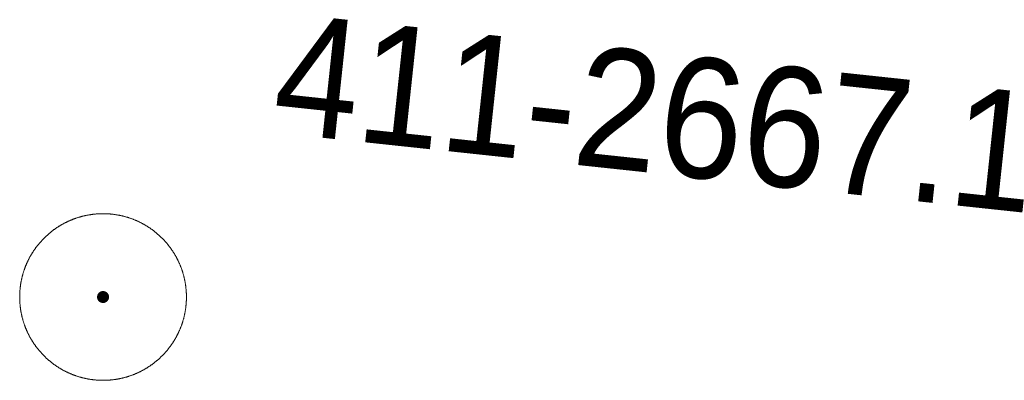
# Model space of a CAD drawing. Header units: millimetres. Extents: x -165388 to 921073, y -295343 to 494042.
# Tile 23 of 117: x 407037 to 414419, y -89646 to -86940. Entities that reach past the tile are written whole.
import ezdxf
from ezdxf.xclip import XClip

# ---------------------------------------------------------------- set-up
doc = ezdxf.new("R2010")
doc.units = ezdxf.units.MM
doc.header["$MEASUREMENT"] = 0
doc.header["$XCLIPFRAME"] = 0
doc.layers.add('bg-woz-oz.6640.12006.2023.pge-1_rzut_5_121-Punkt osnowy szczegółowej', color=7, linetype='Continuous')
doc.layers.add('INW_GEO', color=7, linetype='Continuous')
doc.layers.add('bg-woz-oz.6640.12006.2023.pge-1_rzut_5_121-Punkt osnowy szczegółowej-Atr103_Nr_pióra__7', color=7, linetype='Continuous', lineweight=18)
doc.layers.add('bg-woz-oz.6640.12006.2023.pge-1_rzut_5_121-Punkt osnowy szczegółowej_Nr_pióra__7', color=7, linetype='Continuous', lineweight=18)
doc.styles.add('GENERATED_STYLE_1', font='txt')

# ---------------------------------------------------------------- blocks, each defined once
blk = doc.blocks.new('Rysunek_2_5', base_point=(-8071116841.9, -4961354754.7))
at = {"layer": 'bg-woz-oz.6640.12006.2023.pge-1_rzut_5_121-Punkt osnowy szczegółowej', "linetype": 'Continuous', "lineweight": 0, "true_color": 0x000000}
blk.add_hatch(color=18, dxfattribs=at).paths.add_polyline_path([(407707, -89025.8, 1), (407617.5, -89016.2, 1)])
at = {"layer": 'bg-woz-oz.6640.12006.2023.pge-1_rzut_5_121-Punkt osnowy szczegółowej_Nr_pióra__7', "linetype": 'Continuous'}
blk.add_circle((407662.3, -89021), 625, dxfattribs=at)
at = {"layer": 'bg-woz-oz.6640.12006.2023.pge-1_rzut_5_121-Punkt osnowy szczegółowej-Atr103_Nr_pióra__7', "linetype": 'Continuous', "insert": (408915.1, -87797.1), "char_height": 900, "attachment_point": 7, "rotation": 353.90176, "style": 'GENERATED_STYLE_1'}
blk.add_mtext('\\A1;{\\W0.900000x;\\fArial|b0|i0|c238|p38;411-2667.1}', dxfattribs=at)

msp = doc.modelspace()

# ---------------------------------------------------------------- block references
at = {"layer": 'INW_GEO', "color": 151, "linetype": 'Continuous', "lineweight": 13, "true_color": 0x80c2ff}
ref = msp.add_blockref('Rysunek_2_5', (-8071116841.926, -4961354754.727), dxfattribs=at)
XClip(ref).set_block_clipping_path([(-195425.9394250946, -263123.0086484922), (606609.6817159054, -348810.9449165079), (694192.2923495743, 470958.7517303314), (-107843.3287914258, 556646.6879983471)])

doc.saveas('drawing.dxf')
